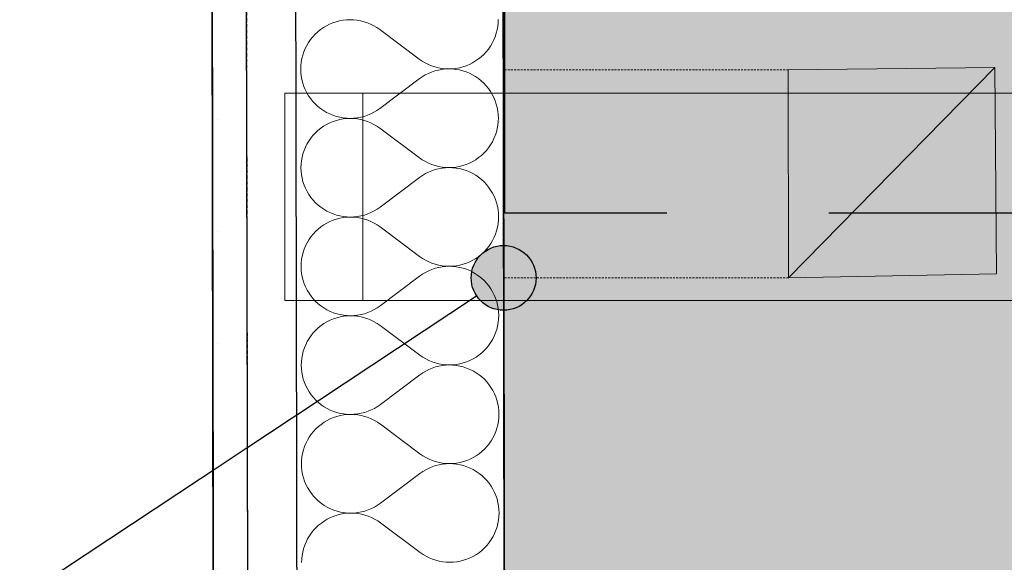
# Model space of a CAD drawing. Header units: millimetres. Extents: x -28761 to 4793, y -4271 to 20239.
# Tile 185 of 256: x -11352 to -10593, y 13428 to 13847. Entities that reach past the tile are written whole.
import ezdxf

# ---------------------------------------------------------------- set-up
doc = ezdxf.new("R2010")
doc.units = ezdxf.units.MM
doc.header["$MEASUREMENT"] = 0
for name, pattern in [('Wipeout_Contour', [1000, 0, -1000]), ('Čerchovaná M', [4.5, 2.5, -0.85, 0.3, -0.85]), ('Čárkovaná', [325, 200, -125]), ('Čárkovaná S', [2.5, 1.5, -1])]:
    doc.linetypes.add(name, pattern=pattern)
for name, color, linetype in [('5._POHLED ZÁPADNÍ_1_Konstrukce - nenosné', 7, 'Continuous'), ('5._POHLED ZÁPADNÍ_1_Konstrukce - nosné', 7, 'Continuous'), ('5._POHLED ZÁPADNÍ_1_Kresby a obrázky', 7, 'Continuous'), ('5._POHLED ZÁPADNÍ_1_Nové_Anotace - S', 7, 'Continuous'), ('5._POHLED ZÁPADNÍ_1_Nové_Konstrukce - nenosné', 7, 'Continuous'), ('5._POHLED ZÁPADNÍ_1_Nové_Konstrukce - nosné', 7, 'Continuous'), ('5._POHLED ZÁPADNÍ_1_Nové_Výplně - Povrchové', 7, 'Continuous'), ('5._POHLED ZÁPADNÍ_1_Nové_Výplně – Řezové', 7, 'Continuous'), ('5._POHLED ZÁPADNÍ_1_Nové_ZJEDNODUŠENÝ DVŮR', 7, 'Continuous'), ('5._POHLED ZÁPADNÍ_1_Situace - terén', 7, 'Continuous'), ('5._POHLED ZÁPADNÍ_1_TZB - VZT', 7, 'Continuous'), ('5._POHLED ZÁPADNÍ_1_Výplně – Řezové', 7, 'Continuous')]:
    doc.layers.add(name, color=color, linetype=linetype)

# ---------------------------------------------------------------- blocks, each defined once
blk = doc.blocks.new('*X34', base_point=(-30186.65, -6515.26))
at = {"layer": '5._POHLED ZÁPADNÍ_1_Nové_Výplně – Řezové', "color": 21, "linetype": 'Continuous', "lineweight": 20, "true_color": 0xffaaaa}
for p, q in [((-11115.6, 13842.33), (-11117.93, 13840.94)), ((-11113.17, 13843.55), (-11115.6, 13842.33)), ((-11110.65, 13844.6), (-11113.17, 13843.55)), ((-11108.07, 13845.46), (-11110.65, 13844.6)), ((-11105.44, 13846.14), (-11108.07, 13845.46)), ((-11102.76, 13846.62), (-11105.44, 13846.14)), ((-11100.06, 13846.92), (-11102.76, 13846.62)), ((-11097.34, 13847.02), (-11100.06, 13846.92)), ((-11094.62, 13846.92), (-11097.34, 13847.02)), ((-11091.91, 13846.63), (-11094.62, 13846.92)), ((-11089.24, 13846.15), (-11091.91, 13846.63)), ((-11086.6, 13845.48), (-11089.24, 13846.15)), ((-11084.02, 13844.63), (-11086.6, 13845.48)), ((-11081.5, 13843.59), (-11084.02, 13844.63)), ((-11079.07, 13842.37), (-11081.5, 13843.59)), ((-11076.73, 13840.99), (-11079.07, 13842.37)), ((-10983.93, 13839.12), (-10983.46, 13841.79)), ((-10983.46, 13841.79), (-10983.17, 13844.5)), ((-10983.17, 13844.5), (-10983.08, 13847.22)), ((-11124.27, 13835.82), (-11126.12, 13833.82)), ((-11122.28, 13837.68), (-11124.27, 13835.82)), ((-11120.17, 13839.39), (-11122.28, 13837.68)), ((-11117.93, 13840.94), (-11120.17, 13839.39)), ((-11074.49, 13839.44), (-11076.73, 13840.99)), ((-11074.49, 13839.44), (-11043.98, 13816.63)), ((-10986.49, 13831.38), (-10985.46, 13833.9)), ((-10985.46, 13833.9), (-10984.6, 13836.48)), ((-10984.6, 13836.48), (-10983.93, 13839.12)), ((-11130.76, 13827.13), (-11131.97, 13824.69)), ((-11129.37, 13829.47), (-11130.76, 13827.13)), ((-11127.83, 13831.7), (-11129.37, 13829.47)), ((-11126.12, 13833.82), (-11127.83, 13831.7)), ((-10990.64, 13824.37), (-10989.09, 13826.6)), ((-10989.09, 13826.6), (-10987.71, 13828.95)), ((-10987.71, 13828.95), (-10986.49, 13831.38)), ((-11133.86, 13819.59), (-11134.53, 13816.96)), ((-11133.01, 13822.18), (-11133.86, 13819.59)), ((-11131.97, 13824.69), (-11133.01, 13822.18)), ((-10996.18, 13818.4), (-10994.2, 13820.25)), ((-10994.2, 13820.25), (-10992.34, 13822.25)), ((-10992.34, 13822.25), (-10990.64, 13824.37)), ((-11135.3, 13811.57), (-11135.39, 13808.85)), ((-11135.01, 13814.28), (-11135.3, 13811.57)), ((-11134.53, 13816.96), (-11135.01, 13814.28)), ((-11043.98, 13816.63), (-11041.74, 13815.08)), ((-11041.74, 13815.08), (-11039.4, 13813.7)), ((-11039.4, 13813.7), (-11036.96, 13812.48)), ((-11036.96, 13812.48), (-11034.45, 13811.44)), ((-11034.45, 13811.44), (-11031.87, 13810.59)), ((-11010.39, 13810.61), (-11007.81, 13811.47)), ((-11007.81, 13811.47), (-11005.3, 13812.52)), ((-11005.3, 13812.52), (-11002.87, 13813.74)), ((-11002.87, 13813.74), (-11000.53, 13815.13)), ((-11000.53, 13815.13), (-10998.3, 13816.69)), ((-10998.3, 13816.69), (-10996.18, 13818.4)), ((-11135.39, 13808.85), (-11135.29, 13806.13)), ((-11135.29, 13806.13), (-11134.99, 13803.43)), ((-11039.38, 13804.35), (-11041.72, 13802.95)), ((-11036.95, 13805.57), (-11039.38, 13804.35)), ((-11034.44, 13806.62), (-11036.95, 13805.57)), ((-11031.86, 13807.49), (-11034.44, 13806.62)), ((-11031.87, 13810.59), (-11029.23, 13809.92)), ((-11029.23, 13808.16), (-11031.86, 13807.49)), ((-11029.23, 13809.92), (-11026.55, 13809.44)), ((-11026.55, 13808.65), (-11029.23, 13808.16)), ((-11026.55, 13809.44), (-11023.85, 13809.15)), ((-11023.85, 13808.95), (-11026.55, 13808.65)), ((-11023.85, 13809.15), (-11021.13, 13809.06)), ((-11021.13, 13809.06), (-11023.85, 13808.95)), ((-11021.13, 13809.06), (-11018.41, 13809.16)), ((-11018.41, 13808.96), (-11021.13, 13809.06)), ((-11018.41, 13809.16), (-11015.71, 13809.45)), ((-11015.7, 13808.68), (-11018.41, 13808.96)), ((-11015.71, 13809.45), (-11013.03, 13809.94)), ((-11013.03, 13808.2), (-11015.7, 13808.68)), ((-11013.03, 13809.94), (-11010.39, 13810.61)), ((-11010.39, 13807.54), (-11013.03, 13808.2)), ((-11007.81, 13806.68), (-11010.39, 13807.54)), ((-11005.29, 13805.65), (-11007.81, 13806.68)), ((-11002.85, 13804.44), (-11005.29, 13805.65)), ((-11000.51, 13803.05), (-11002.85, 13804.44)), ((-11134.99, 13803.43), (-11134.5, 13800.75)), ((-11134.5, 13800.75), (-11133.83, 13798.12)), ((-11133.83, 13798.12), (-11132.96, 13795.54)), ((-11074.38, 13778.48), (-11043.95, 13801.4)), ((-11041.72, 13802.95), (-11043.95, 13801.4)), ((-10998.27, 13801.51), (-11000.51, 13803.05)), ((-10996.15, 13799.8), (-10998.27, 13801.51)), ((-10994.16, 13797.95), (-10996.15, 13799.8)), ((-10992.3, 13795.97), (-10994.16, 13797.95)), ((-10990.59, 13793.85), (-10992.3, 13795.97)), ((-11132.96, 13795.54), (-11131.92, 13793.03)), ((-11131.92, 13793.03), (-11130.69, 13790.6)), ((-11130.69, 13790.6), (-11129.3, 13788.26)), ((-10989.03, 13791.62), (-10990.59, 13793.85)), ((-10987.64, 13789.28), (-10989.03, 13791.62)), ((-10986.42, 13786.85), (-10987.64, 13789.28)), ((-11129.3, 13788.26), (-11127.75, 13786.03)), ((-11127.75, 13786.03), (-11126.03, 13783.91)), ((-11126.03, 13783.91), (-11124.18, 13781.93)), ((-11124.18, 13781.93), (-11122.18, 13780.08)), ((-10985.37, 13784.34), (-10986.42, 13786.85)), ((-10984.51, 13781.76), (-10985.37, 13784.34)), ((-10983.83, 13779.13), (-10984.51, 13781.76)), ((-11122.18, 13780.08), (-11120.06, 13778.37)), ((-11120.06, 13778.37), (-11117.82, 13776.83)), ((-11117.82, 13776.83), (-11115.48, 13775.44)), ((-11115.48, 13775.44), (-11113.04, 13774.23)), ((-11113.04, 13774.23), (-11110.53, 13773.2)), ((-11110.53, 13773.2), (-11107.94, 13772.34)), ((-11086.47, 13772.4), (-11083.89, 13773.26)), ((-11083.89, 13773.26), (-11081.38, 13774.31)), ((-11081.38, 13774.31), (-11078.95, 13775.53)), ((-11078.95, 13775.53), (-11076.61, 13776.93)), ((-11076.61, 13776.93), (-11074.38, 13778.48)), ((-10983.34, 13776.45), (-10983.83, 13779.13)), ((-10983.04, 13773.75), (-10983.34, 13776.45)), ((-10982.94, 13771.03), (-10983.04, 13773.75)), ((-11115.46, 13766.14), (-11117.8, 13764.75)), ((-11113.03, 13767.36), (-11115.46, 13766.14)), ((-11110.52, 13768.41), (-11113.03, 13767.36)), ((-11107.94, 13769.27), (-11110.52, 13768.41)), ((-11107.94, 13772.34), (-11105.31, 13771.68)), ((-11105.3, 13769.94), (-11107.94, 13769.27)), ((-11105.31, 13771.68), (-11102.63, 13771.2)), ((-11102.63, 13770.43), (-11105.3, 13769.94)), ((-11102.63, 13771.2), (-11099.92, 13770.92)), ((-11099.92, 13770.73), (-11102.63, 13770.43)), ((-11099.92, 13770.92), (-11097.2, 13770.83)), ((-11097.2, 13770.83), (-11099.92, 13770.73)), ((-11097.2, 13770.83), (-11094.48, 13770.93)), ((-11094.48, 13770.73), (-11097.2, 13770.83)), ((-11094.48, 13770.93), (-11091.78, 13771.23)), ((-11091.78, 13770.44), (-11094.48, 13770.73)), ((-11091.78, 13771.23), (-11089.1, 13771.72)), ((-11089.1, 13769.96), (-11091.78, 13770.44)), ((-11089.1, 13771.72), (-11086.47, 13772.4)), ((-11086.46, 13769.29), (-11089.1, 13769.96)), ((-11083.88, 13768.44), (-11086.46, 13769.29)), ((-11081.37, 13767.4), (-11083.88, 13768.44)), ((-11078.93, 13766.18), (-11081.37, 13767.4)), ((-11076.59, 13764.8), (-11078.93, 13766.18)), ((-10983.8, 13762.93), (-10983.32, 13765.6)), ((-10983.32, 13765.6), (-10983.03, 13768.31)), ((-10983.03, 13768.31), (-10982.94, 13771.03)), ((-11124.14, 13759.63), (-11125.99, 13757.63)), ((-11122.15, 13761.49), (-11124.14, 13759.63)), ((-11120.03, 13763.2), (-11122.15, 13761.49)), ((-11117.8, 13764.75), (-11120.03, 13763.2)), ((-11074.36, 13763.25), (-11076.59, 13764.8)), ((-11074.36, 13763.25), (-11043.84, 13740.44)), ((-10985.32, 13757.71), (-10984.47, 13760.29)), ((-10984.47, 13760.29), (-10983.8, 13762.93)), ((-11130.62, 13750.93), (-11131.84, 13748.5)), ((-11129.24, 13753.28), (-11130.62, 13750.93)), ((-11127.69, 13755.51), (-11129.24, 13753.28)), ((-11125.99, 13757.63), (-11127.69, 13755.51)), ((-10990.51, 13748.18), (-10988.96, 13750.41)), ((-10988.96, 13750.41), (-10987.57, 13752.76)), ((-10987.57, 13752.76), (-10986.36, 13755.19)), ((-10986.36, 13755.19), (-10985.32, 13757.71)), ((-11133.73, 13743.4), (-11134.4, 13740.77)), ((-11132.87, 13745.98), (-11133.73, 13743.4)), ((-11131.84, 13748.5), (-11132.87, 13745.98)), ((-10996.05, 13742.21), (-10994.06, 13744.06)), ((-10994.06, 13744.06), (-10992.21, 13746.06)), ((-10992.21, 13746.06), (-10990.51, 13748.18)), ((-11135.16, 13735.38), (-11135.26, 13732.66)), ((-11134.88, 13738.09), (-11135.16, 13735.38)), ((-11134.4, 13740.77), (-11134.88, 13738.09)), ((-11043.84, 13740.44), (-11041.6, 13738.89)), ((-11041.6, 13738.89), (-11039.26, 13737.51)), ((-11039.26, 13737.51), (-11036.83, 13736.29)), ((-11036.83, 13736.29), (-11034.31, 13735.25)), ((-11034.31, 13735.25), (-11031.73, 13734.4)), ((-11010.26, 13734.42), (-11007.68, 13735.28)), ((-11007.68, 13735.28), (-11005.17, 13736.33)), ((-11005.17, 13736.33), (-11002.74, 13737.55)), ((-11002.74, 13737.55), (-11000.4, 13738.94)), ((-11000.4, 13738.94), (-10998.17, 13740.5)), ((-10998.17, 13740.5), (-10996.05, 13742.21)), ((-11135.26, 13732.66), (-11135.15, 13729.94)), ((-11135.15, 13729.94), (-11134.86, 13727.24)), ((-11039.25, 13728.16), (-11041.58, 13726.76)), ((-11036.82, 13729.38), (-11039.25, 13728.16)), ((-11034.31, 13730.43), (-11036.82, 13729.38)), ((-11031.73, 13731.29), (-11034.31, 13730.43)), ((-11031.73, 13734.4), (-11029.1, 13733.73)), ((-11029.09, 13731.97), (-11031.73, 13731.29)), ((-11029.1, 13733.73), (-11026.42, 13733.25)), ((-11026.42, 13732.46), (-11029.09, 13731.97)), ((-11026.42, 13733.25), (-11023.71, 13732.96)), ((-11023.71, 13732.76), (-11026.42, 13732.46)), ((-11023.71, 13732.96), (-11020.99, 13732.87)), ((-11020.99, 13732.87), (-11023.71, 13732.76)), ((-11020.99, 13732.87), (-11018.28, 13732.97)), ((-11018.28, 13732.77), (-11020.99, 13732.87)), ((-11018.28, 13732.97), (-11015.57, 13733.26)), ((-11015.57, 13732.49), (-11018.28, 13732.77)), ((-11015.57, 13733.26), (-11012.89, 13733.75)), ((-11012.89, 13732.01), (-11015.57, 13732.49)), ((-11012.89, 13733.75), (-11010.26, 13734.42)), ((-11010.25, 13731.35), (-11012.89, 13732.01)), ((-11007.67, 13730.49), (-11010.25, 13731.35)), ((-11005.15, 13729.46), (-11007.67, 13730.49)), ((-11002.72, 13728.25), (-11005.15, 13729.46)), ((-11000.38, 13726.86), (-11002.72, 13728.25)), ((-11134.86, 13727.24), (-11134.37, 13724.56)), ((-11134.37, 13724.56), (-11133.69, 13721.93)), ((-11133.69, 13721.93), (-11132.83, 13719.35)), ((-11074.25, 13702.29), (-11043.81, 13725.21)), ((-11041.58, 13726.76), (-11043.81, 13725.21)), ((-10998.14, 13725.32), (-11000.38, 13726.86)), ((-10996.02, 13723.61), (-10998.14, 13725.32)), ((-10994.02, 13721.76), (-10996.02, 13723.61)), ((-10992.16, 13719.78), (-10994.02, 13721.76)), ((-11132.83, 13719.35), (-11131.78, 13716.84)), ((-11131.78, 13716.84), (-11130.56, 13714.41)), ((-11130.56, 13714.41), (-11129.17, 13712.07)), ((-10990.45, 13717.66), (-10992.16, 13719.78)), ((-10988.9, 13715.43), (-10990.45, 13717.66)), ((-10987.5, 13713.09), (-10988.9, 13715.43)), ((-10986.28, 13710.66), (-10987.5, 13713.09)), ((-11129.17, 13712.07), (-11127.61, 13709.84)), ((-11127.61, 13709.84), (-11125.9, 13707.72)), ((-11125.9, 13707.72), (-11124.04, 13705.74)), ((-11124.04, 13705.74), (-11122.05, 13703.89)), ((-10985.23, 13708.15), (-10986.28, 13710.66)), ((-10984.37, 13705.57), (-10985.23, 13708.15)), ((-10983.69, 13702.94), (-10984.37, 13705.57)), ((-11122.05, 13703.89), (-11119.92, 13702.18)), ((-11119.92, 13702.18), (-11117.69, 13700.64)), ((-11117.69, 13700.64), (-11115.34, 13699.25)), ((-11115.34, 13699.25), (-11112.91, 13698.04)), ((-11112.91, 13698.04), (-11110.39, 13697.01)), ((-11083.76, 13697.07), (-11081.25, 13698.12)), ((-11081.25, 13698.12), (-11078.82, 13699.34)), ((-11078.82, 13699.34), (-11076.48, 13700.74)), ((-11076.48, 13700.74), (-11074.25, 13702.29)), ((-10983.2, 13700.26), (-10983.69, 13702.94)), ((-10982.91, 13697.56), (-10983.2, 13700.26)), ((-10982.81, 13694.84), (-10982.91, 13697.56)), ((-11115.33, 13689.95), (-11117.66, 13688.56)), ((-11112.9, 13691.17), (-11115.33, 13689.95)), ((-11110.38, 13692.22), (-11112.9, 13691.17)), ((-11110.39, 13697.01), (-11107.81, 13696.15)), ((-11107.8, 13693.08), (-11110.38, 13692.22)), ((-11107.81, 13696.15), (-11105.17, 13695.49)), ((-11105.17, 13693.75), (-11107.8, 13693.08)), ((-11105.17, 13695.49), (-11102.49, 13695.01)), ((-11102.49, 13694.24), (-11105.17, 13693.75)), ((-11102.49, 13695.01), (-11099.79, 13694.73)), ((-11099.79, 13694.53), (-11102.49, 13694.24)), ((-11099.79, 13694.73), (-11097.07, 13694.64)), ((-11097.07, 13694.64), (-11099.79, 13694.53)), ((-11097.07, 13694.64), (-11094.35, 13694.74)), ((-11094.35, 13694.54), (-11097.07, 13694.64)), ((-11094.35, 13694.74), (-11091.65, 13695.04)), ((-11091.64, 13694.25), (-11094.35, 13694.54)), ((-11091.65, 13695.04), (-11088.97, 13695.53)), ((-11088.97, 13693.77), (-11091.64, 13694.25)), ((-11088.97, 13695.53), (-11086.33, 13696.21)), ((-11086.33, 13693.1), (-11088.97, 13693.77)), ((-11086.33, 13696.21), (-11083.76, 13697.07)), ((-11083.75, 13692.25), (-11086.33, 13693.1)), ((-11081.23, 13691.21), (-11083.75, 13692.25)), ((-11078.8, 13689.99), (-11081.23, 13691.21)), ((-11076.46, 13688.61), (-11078.8, 13689.99)), ((-10983.19, 13689.41), (-10982.9, 13692.12)), ((-10982.9, 13692.12), (-10982.81, 13694.84)), ((-11124, 13683.44), (-11125.85, 13681.44)), ((-11122.01, 13685.29), (-11124, 13683.44)), ((-11119.9, 13687), (-11122.01, 13685.29)), ((-11117.66, 13688.56), (-11119.9, 13687)), ((-11074.22, 13687.06), (-11076.46, 13688.61)), ((-11074.22, 13687.06), (-11043.71, 13664.25)), ((-10985.19, 13681.52), (-10984.33, 13684.1)), ((-10984.33, 13684.1), (-10983.66, 13686.74)), ((-10983.66, 13686.74), (-10983.19, 13689.41)), ((-11130.49, 13674.74), (-11131.7, 13672.31)), ((-11129.1, 13677.09), (-11130.49, 13674.74)), ((-11127.56, 13679.32), (-11129.1, 13677.09)), ((-11125.85, 13681.44), (-11127.56, 13679.32)), ((-10988.82, 13674.22), (-10987.44, 13676.57)), ((-10987.44, 13676.57), (-10986.22, 13679)), ((-10986.22, 13679), (-10985.19, 13681.52)), ((-11133.59, 13667.21), (-11134.26, 13664.57)), ((-11132.74, 13669.79), (-11133.59, 13667.21)), ((-11131.7, 13672.31), (-11132.74, 13669.79)), ((-10995.91, 13666.02), (-10993.93, 13667.87)), ((-10993.93, 13667.87), (-10992.07, 13669.87)), ((-10992.07, 13669.87), (-10990.37, 13671.99)), ((-10990.37, 13671.99), (-10988.82, 13674.22)), ((-11135.03, 13659.19), (-11135.12, 13656.47)), ((-11134.74, 13661.9), (-11135.03, 13659.19)), ((-11134.26, 13664.57), (-11134.74, 13661.9)), ((-11043.71, 13664.25), (-11041.47, 13662.7)), ((-11041.47, 13662.7), (-11039.13, 13661.32)), ((-11039.13, 13661.32), (-11036.69, 13660.1)), ((-11036.69, 13660.1), (-11034.18, 13659.06)), ((-11007.54, 13659.09), (-11005.03, 13660.14)), ((-11005.03, 13660.14), (-11002.6, 13661.36)), ((-11002.6, 13661.36), (-11000.26, 13662.75)), ((-11000.26, 13662.75), (-10998.03, 13664.31)), ((-10998.03, 13664.31), (-10995.91, 13666.02)), ((-11135.12, 13656.47), (-11135.02, 13653.75)), ((-11135.02, 13653.75), (-11134.72, 13651.05)), ((-11039.11, 13651.97), (-11041.45, 13650.57)), ((-11036.68, 13653.19), (-11039.11, 13651.97)), ((-11034.17, 13654.24), (-11036.68, 13653.19)), ((-11034.18, 13659.06), (-11031.6, 13658.21)), ((-11031.59, 13655.1), (-11034.17, 13654.24)), ((-11031.6, 13658.21), (-11028.96, 13657.54)), ((-11028.96, 13655.78), (-11031.59, 13655.1)), ((-11028.96, 13657.54), (-11026.28, 13657.06)), ((-11026.28, 13656.27), (-11028.96, 13655.78)), ((-11026.28, 13657.06), (-11023.58, 13656.77)), ((-11023.58, 13656.57), (-11026.28, 13656.27)), ((-11023.58, 13656.77), (-11020.86, 13656.67)), ((-11020.86, 13656.67), (-11023.58, 13656.57)), ((-11020.86, 13656.67), (-11018.14, 13656.78)), ((-11018.14, 13656.58), (-11020.86, 13656.67)), ((-11018.14, 13656.78), (-11015.44, 13657.07)), ((-11015.43, 13656.3), (-11018.14, 13656.58)), ((-11015.44, 13657.07), (-11012.76, 13657.56)), ((-11012.76, 13655.82), (-11015.43, 13656.3)), ((-11012.76, 13657.56), (-11010.12, 13658.23)), ((-11010.12, 13655.16), (-11012.76, 13655.82)), ((-11010.12, 13658.23), (-11007.54, 13659.09)), ((-11007.54, 13654.3), (-11010.12, 13655.16)), ((-11005.02, 13653.27), (-11007.54, 13654.3)), ((-11002.58, 13652.06), (-11005.02, 13653.27)), ((-11000.24, 13650.67), (-11002.58, 13652.06)), ((-11134.72, 13651.05), (-11134.23, 13648.37)), ((-11134.23, 13648.37), (-11133.56, 13645.74)), ((-11133.56, 13645.74), (-11132.69, 13643.16)), ((-11074.11, 13626.1), (-11043.68, 13649.02)), ((-11041.45, 13650.57), (-11043.68, 13649.02)), ((-10998, 13649.13), (-11000.24, 13650.67)), ((-10995.88, 13647.42), (-10998, 13649.13)), ((-10993.89, 13645.57), (-10995.88, 13647.42)), ((-10992.03, 13643.59), (-10993.89, 13645.57)), ((-11132.69, 13643.16), (-11131.65, 13640.65)), ((-11131.65, 13640.65), (-11130.42, 13638.22)), ((-11130.42, 13638.22), (-11129.03, 13635.88)), ((-10990.32, 13641.47), (-10992.03, 13643.59)), ((-10988.76, 13639.24), (-10990.32, 13641.47)), ((-10987.37, 13636.9), (-10988.76, 13639.24)), ((-10986.15, 13634.47), (-10987.37, 13636.9)), ((-11129.03, 13635.88), (-11127.48, 13633.65)), ((-11127.48, 13633.65), (-11125.76, 13631.53)), ((-11125.76, 13631.53), (-11123.91, 13629.55)), ((-11123.91, 13629.55), (-11121.91, 13627.7)), ((-10985.1, 13631.96), (-10986.15, 13634.47)), ((-10984.24, 13629.38), (-10985.1, 13631.96)), ((-10983.56, 13626.75), (-10984.24, 13629.38)), ((-11121.91, 13627.7), (-11119.79, 13625.99)), ((-11119.79, 13625.99), (-11117.55, 13624.45)), ((-11117.55, 13624.45), (-11115.21, 13623.06)), ((-11115.21, 13623.06), (-11112.77, 13621.85)), ((-11112.77, 13621.85), (-11110.26, 13620.82)), ((-11083.62, 13620.88), (-11081.11, 13621.93)), ((-11081.11, 13621.93), (-11078.68, 13623.15)), ((-11078.68, 13623.15), (-11076.34, 13624.55)), ((-11076.34, 13624.55), (-11074.11, 13626.1)), ((-10983.07, 13624.07), (-10983.56, 13626.75)), ((-10982.77, 13621.37), (-10983.07, 13624.07)), ((-10982.67, 13618.65), (-10982.77, 13621.37)), ((-11115.19, 13613.76), (-11117.53, 13612.37)), ((-11112.76, 13614.98), (-11115.19, 13613.76)), ((-11110.25, 13616.03), (-11112.76, 13614.98)), ((-11110.26, 13620.82), (-11107.67, 13619.96)), ((-11107.67, 13616.89), (-11110.25, 13616.03)), ((-11107.67, 13619.96), (-11105.04, 13619.3)), ((-11105.03, 13617.56), (-11107.67, 13616.89)), ((-11105.04, 13619.3), (-11102.36, 13618.82)), ((-11102.36, 13618.05), (-11105.03, 13617.56)), ((-11102.36, 13618.82), (-11099.65, 13618.54)), ((-11099.65, 13618.34), (-11102.36, 13618.05)), ((-11099.65, 13618.54), (-11096.93, 13618.44)), ((-11096.93, 13618.44), (-11099.65, 13618.34)), ((-11096.93, 13618.44), (-11094.21, 13618.55)), ((-11094.21, 13618.35), (-11096.93, 13618.44)), ((-11094.21, 13618.55), (-11091.51, 13618.85)), ((-11091.51, 13618.06), (-11094.21, 13618.35)), ((-11091.51, 13618.85), (-11088.83, 13619.34)), ((-11088.83, 13617.58), (-11091.51, 13618.06)), ((-11088.83, 13619.34), (-11086.2, 13620.01)), ((-11086.19, 13616.91), (-11088.83, 13617.58)), ((-11086.2, 13620.01), (-11083.62, 13620.88)), ((-11083.61, 13616.06), (-11086.19, 13616.91)), ((-11081.1, 13615.02), (-11083.61, 13616.06)), ((-11078.66, 13613.8), (-11081.1, 13615.02)), ((-11076.32, 13612.42), (-11078.66, 13613.8)), ((-10983.05, 13613.22), (-10982.76, 13615.93)), ((-10982.76, 13615.93), (-10982.67, 13618.65)), ((-11123.87, 13607.25), (-11125.72, 13605.25)), ((-11121.88, 13609.1), (-11123.87, 13607.25)), ((-11119.76, 13610.81), (-11121.88, 13609.1)), ((-11117.53, 13612.37), (-11119.76, 13610.81)), ((-11074.09, 13610.87), (-11076.32, 13612.42)), ((-11074.09, 13610.87), (-11043.57, 13588.06)), ((-10985.05, 13605.32), (-10984.2, 13607.91)), ((-10984.2, 13607.91), (-10983.53, 13610.54)), ((-10983.53, 13610.54), (-10983.05, 13613.22)), ((-11130.35, 13598.55), (-11131.57, 13596.12)), ((-11128.97, 13600.9), (-11130.35, 13598.55)), ((-11127.42, 13603.13), (-11128.97, 13600.9)), ((-11125.72, 13605.25), (-11127.42, 13603.13)), ((-10988.69, 13598.03), (-10987.3, 13600.38)), ((-10987.3, 13600.38), (-10986.09, 13602.81)), ((-10986.09, 13602.81), (-10985.05, 13605.32)), ((-11133.46, 13591.02), (-11134.13, 13588.38)), ((-11132.6, 13593.6), (-11133.46, 13591.02)), ((-11131.57, 13596.12), (-11132.6, 13593.6)), ((-10995.78, 13589.82), (-10993.79, 13591.68)), ((-10993.79, 13591.68), (-10991.94, 13593.68)), ((-10991.94, 13593.68), (-10990.24, 13595.8)), ((-10990.24, 13595.8), (-10988.69, 13598.03)), ((-11134.61, 13585.71), (-11134.89, 13583)), ((-11134.13, 13588.38), (-11134.61, 13585.71)), ((-11043.57, 13588.06), (-11041.33, 13586.51)), ((-11041.33, 13586.51), (-11038.99, 13585.13)), ((-11038.99, 13585.13), (-11036.56, 13583.91)), ((-11036.56, 13583.91), (-11034.04, 13582.87)), ((-11007.41, 13582.9), (-11004.9, 13583.95)), ((-11004.9, 13583.95), (-11002.47, 13585.17)), ((-11002.47, 13585.17), (-11000.13, 13586.56)), ((-11000.13, 13586.56), (-10997.89, 13588.11)), ((-10997.89, 13588.11), (-10995.78, 13589.82)), ((-11134.89, 13583), (-11134.99, 13580.28)), ((-11134.99, 13580.28), (-11134.88, 13577.56)), ((-11134.88, 13577.56), (-11134.59, 13574.86)), ((-11038.98, 13575.78), (-11041.31, 13574.38)), ((-11036.55, 13577), (-11038.98, 13575.78)), ((-11034.04, 13578.05), (-11036.55, 13577)), ((-11034.04, 13582.87), (-11031.46, 13582.02)), ((-11031.46, 13578.91), (-11034.04, 13578.05)), ((-11031.46, 13582.02), (-11028.83, 13581.35)), ((-11028.82, 13579.59), (-11031.46, 13578.91)), ((-11028.83, 13581.35), (-11026.15, 13580.87)), ((-11026.15, 13580.08), (-11028.82, 13579.59)), ((-11026.15, 13580.87), (-11023.44, 13580.58)), ((-11023.44, 13580.38), (-11026.15, 13580.08)), ((-11023.44, 13580.58), (-11020.72, 13580.48)), ((-11020.72, 13580.48), (-11023.44, 13580.38)), ((-11020.72, 13580.48), (-11018.01, 13580.58)), ((-11018, 13580.39), (-11020.72, 13580.48)), ((-11018.01, 13580.58), (-11015.3, 13580.88)), ((-11015.3, 13580.11), (-11018, 13580.39)), ((-11015.3, 13580.88), (-11012.62, 13581.36)), ((-11012.62, 13579.63), (-11015.3, 13580.11)), ((-11012.62, 13581.36), (-11009.99, 13582.04)), ((-11009.98, 13578.97), (-11012.62, 13579.63)), ((-11009.99, 13582.04), (-11007.41, 13582.9)), ((-11007.4, 13578.11), (-11009.98, 13578.97)), ((-11004.88, 13577.08), (-11007.4, 13578.11)), ((-11002.45, 13575.86), (-11004.88, 13577.08)), ((-11000.11, 13574.48), (-11002.45, 13575.86)), ((-11134.59, 13574.86), (-11134.1, 13572.18)), ((-11134.1, 13572.18), (-11133.42, 13569.55)), ((-11133.42, 13569.55), (-11132.56, 13566.97)), ((-11073.98, 13549.91), (-11043.54, 13572.82)), ((-11041.31, 13574.38), (-11043.54, 13572.82)), ((-10997.87, 13572.94), (-11000.11, 13574.48)), ((-10995.75, 13571.23), (-10997.87, 13572.94)), ((-10993.75, 13569.38), (-10995.75, 13571.23)), ((-10991.89, 13567.4), (-10993.75, 13569.38)), ((-11132.56, 13566.97), (-11131.51, 13564.46)), ((-11131.51, 13564.46), (-11130.29, 13562.03)), ((-11130.29, 13562.03), (-11128.9, 13559.69)), ((-10990.18, 13565.28), (-10991.89, 13567.4)), ((-10988.63, 13563.05), (-10990.18, 13565.28)), ((-10987.23, 13560.71), (-10988.63, 13563.05)), ((-10986.01, 13558.28), (-10987.23, 13560.71)), ((-11128.9, 13559.69), (-11127.34, 13557.46)), ((-11127.34, 13557.46), (-11125.63, 13555.34)), ((-11125.63, 13555.34), (-11123.77, 13553.36)), ((-11123.77, 13553.36), (-11121.78, 13551.51)), ((-10984.96, 13555.77), (-10986.01, 13558.28)), ((-10984.1, 13553.19), (-10984.96, 13555.77)), ((-10983.42, 13550.56), (-10984.1, 13553.19)), ((-11121.78, 13551.51), (-11119.65, 13549.8)), ((-11119.65, 13549.8), (-11117.42, 13548.26)), ((-11117.42, 13548.26), (-11115.07, 13546.87)), ((-11115.07, 13546.87), (-11112.64, 13545.66)), ((-11112.64, 13545.66), (-11110.12, 13544.63)), ((-11083.49, 13544.69), (-11080.97, 13545.74)), ((-11080.97, 13545.74), (-11078.55, 13546.96)), ((-11078.55, 13546.96), (-11076.21, 13548.36)), ((-11076.21, 13548.36), (-11073.98, 13549.91)), ((-10982.93, 13547.88), (-10983.42, 13550.56)), ((-10982.64, 13545.18), (-10982.93, 13547.88)), ((-11112.63, 13538.79), (-11115.06, 13537.57)), ((-11110.11, 13539.84), (-11112.63, 13538.79)), ((-11110.12, 13544.63), (-11107.54, 13543.77)), ((-11107.53, 13540.7), (-11110.11, 13539.84)), ((-11107.54, 13543.77), (-11104.9, 13543.11)), ((-11104.9, 13541.37), (-11107.53, 13540.7)), ((-11104.9, 13543.11), (-11102.22, 13542.63)), ((-11102.22, 13541.86), (-11104.9, 13541.37)), ((-11102.22, 13542.63), (-11099.52, 13542.34)), ((-11099.52, 13542.15), (-11102.22, 13541.86)), ((-11099.52, 13542.34), (-11096.8, 13542.25)), ((-11096.8, 13542.25), (-11099.52, 13542.15)), ((-11096.8, 13542.25), (-11094.08, 13542.36)), ((-11094.08, 13542.16), (-11096.8, 13542.25)), ((-11094.08, 13542.36), (-11091.38, 13542.66)), ((-11091.37, 13541.87), (-11094.08, 13542.16)), ((-11091.38, 13542.66), (-11088.7, 13543.15)), ((-11088.7, 13541.39), (-11091.37, 13541.87)), ((-11088.7, 13543.15), (-11086.06, 13543.82)), ((-11086.06, 13540.72), (-11088.7, 13541.39)), ((-11086.06, 13543.82), (-11083.49, 13544.69)), ((-11083.48, 13539.87), (-11086.06, 13540.72)), ((-11080.96, 13538.83), (-11083.48, 13539.87)), ((-11078.53, 13537.61), (-11080.96, 13538.83)), ((-10982.92, 13537.03), (-10982.63, 13539.74)), ((-10982.54, 13542.46), (-10982.64, 13545.18)), ((-10982.63, 13539.74), (-10982.54, 13542.46)), ((-11123.73, 13531.06), (-11125.58, 13529.06)), ((-11121.74, 13532.91), (-11123.73, 13531.06)), ((-11119.63, 13534.62), (-11121.74, 13532.91)), ((-11117.39, 13536.18), (-11119.63, 13534.62)), ((-11115.06, 13537.57), (-11117.39, 13536.18)), ((-11076.19, 13536.23), (-11078.53, 13537.61)), ((-11073.95, 13534.68), (-11076.19, 13536.23)), ((-11073.95, 13534.68), (-11043.44, 13511.87)), ((-10984.92, 13529.13), (-10984.06, 13531.72)), ((-10984.06, 13531.72), (-10983.39, 13534.35)), ((-10983.39, 13534.35), (-10982.92, 13537.03)), ((-11128.83, 13524.71), (-11130.22, 13522.36)), ((-11127.29, 13526.94), (-11128.83, 13524.71)), ((-11125.58, 13529.06), (-11127.29, 13526.94)), ((-10988.55, 13521.84), (-10987.17, 13524.18)), ((-10987.17, 13524.18), (-10985.95, 13526.62)), ((-10985.95, 13526.62), (-10984.92, 13529.13)), ((-11133.32, 13514.83), (-11133.99, 13512.19)), ((-11132.47, 13517.41), (-11133.32, 13514.83)), ((-11131.43, 13519.93), (-11132.47, 13517.41)), ((-11130.22, 13522.36), (-11131.43, 13519.93)), ((-10995.64, 13513.63), (-10993.66, 13515.49)), ((-10993.66, 13515.49), (-10991.8, 13517.48)), ((-10991.8, 13517.48), (-10990.1, 13519.61)), ((-10990.1, 13519.61), (-10988.55, 13521.84)), ((-11134.47, 13509.52), (-11134.76, 13506.81)), ((-11133.99, 13512.19), (-11134.47, 13509.52)), ((-11043.44, 13511.87), (-11041.2, 13510.32)), ((-11041.2, 13510.32), (-11038.86, 13508.94)), ((-11038.86, 13508.94), (-11036.42, 13507.72)), ((-11036.42, 13507.72), (-11033.91, 13506.68)), ((-11007.27, 13506.71), (-11004.76, 13507.76)), ((-11004.76, 13507.76), (-11002.33, 13508.98)), ((-11002.33, 13508.98), (-10999.99, 13510.37)), ((-10999.99, 13510.37), (-10997.76, 13511.92)), ((-10997.76, 13511.92), (-10995.64, 13513.63)), ((-11134.76, 13506.81), (-11134.85, 13504.09)), ((-11134.85, 13504.09), (-11134.75, 13501.37)), ((-11134.75, 13501.37), (-11134.45, 13498.67)), ((-11036.41, 13500.81), (-11038.84, 13499.59)), ((-11033.9, 13501.86), (-11036.41, 13500.81)), ((-11033.91, 13506.68), (-11031.33, 13505.83)), ((-11031.32, 13502.72), (-11033.9, 13501.86)), ((-11031.33, 13505.83), (-11028.69, 13505.16)), ((-11028.69, 13503.4), (-11031.32, 13502.72)), ((-11028.69, 13505.16), (-11026.01, 13504.68)), ((-11026.01, 13503.89), (-11028.69, 13503.4)), ((-11026.01, 13504.68), (-11023.31, 13504.39)), ((-11023.31, 13504.19), (-11026.01, 13503.89)), ((-11023.31, 13504.39), (-11020.59, 13504.29)), ((-11020.59, 13504.29), (-11023.31, 13504.19)), ((-11020.59, 13504.29), (-11017.87, 13504.39)), ((-11017.87, 13504.2), (-11020.59, 13504.29)), ((-11017.87, 13504.39), (-11015.17, 13504.69)), ((-11015.16, 13503.92), (-11017.87, 13504.2)), ((-11015.17, 13504.69), (-11012.49, 13505.17)), ((-11012.49, 13503.44), (-11015.16, 13503.92)), ((-11012.49, 13505.17), (-11009.85, 13505.85)), ((-11009.85, 13502.78), (-11012.49, 13503.44)), ((-11009.85, 13505.85), (-11007.27, 13506.71)), ((-11007.26, 13501.92), (-11009.85, 13502.78)), ((-11004.75, 13500.89), (-11007.26, 13501.92)), ((-11002.31, 13499.67), (-11004.75, 13500.89)), ((-10999.97, 13498.29), (-11002.31, 13499.67)), ((-11134.45, 13498.67), (-11133.96, 13495.99)), ((-11133.96, 13495.99), (-11133.29, 13493.36)), ((-11133.29, 13493.36), (-11132.42, 13490.78)), ((-11073.84, 13473.72), (-11043.41, 13496.63)), ((-11041.18, 13498.19), (-11043.41, 13496.63)), ((-11038.84, 13499.59), (-11041.18, 13498.19)), ((-10997.73, 13496.74), (-10999.97, 13498.29)), ((-10995.61, 13495.04), (-10997.73, 13496.74)), ((-10993.62, 13493.19), (-10995.61, 13495.04)), ((-10991.76, 13491.21), (-10993.62, 13493.19)), ((-11132.42, 13490.78), (-11131.38, 13488.27)), ((-11131.38, 13488.27), (-11130.15, 13485.84)), ((-11130.15, 13485.84), (-11128.76, 13483.5)), ((-10990.05, 13489.09), (-10991.76, 13491.21)), ((-10988.49, 13486.86), (-10990.05, 13489.09)), ((-10987.1, 13484.52), (-10988.49, 13486.86)), ((-10985.88, 13482.09), (-10987.1, 13484.52)), ((-11128.76, 13483.5), (-11127.21, 13481.27)), ((-11127.21, 13481.27), (-11125.49, 13479.15)), ((-11125.49, 13479.15), (-11123.64, 13477.17)), ((-11123.64, 13477.17), (-11121.64, 13475.32)), ((-10984.83, 13479.58), (-10985.88, 13482.09)), ((-10983.97, 13477), (-10984.83, 13479.58)), ((-10983.29, 13474.37), (-10983.97, 13477)), ((-11121.64, 13475.32), (-11119.52, 13473.61)), ((-11119.52, 13473.61), (-11117.28, 13472.07)), ((-11117.28, 13472.07), (-11114.94, 13470.68)), ((-11114.94, 13470.68), (-11112.5, 13469.47)), ((-11112.5, 13469.47), (-11109.99, 13468.44)), ((-11083.35, 13468.5), (-11080.84, 13469.55)), ((-11080.84, 13469.55), (-11078.41, 13470.77)), ((-11078.41, 13470.77), (-11076.07, 13472.17)), ((-11076.07, 13472.17), (-11073.84, 13473.72)), ((-10982.8, 13471.69), (-10983.29, 13474.37)), ((-10982.5, 13468.99), (-10982.8, 13471.69)), ((-11112.49, 13462.6), (-11114.92, 13461.38)), ((-11109.98, 13463.65), (-11112.49, 13462.6)), ((-11109.99, 13468.44), (-11107.4, 13467.58)), ((-11107.4, 13464.51), (-11109.98, 13463.65)), ((-11107.4, 13467.58), (-11104.77, 13466.92)), ((-11104.76, 13465.18), (-11107.4, 13464.51)), ((-11104.77, 13466.92), (-11102.09, 13466.44)), ((-11102.09, 13465.67), (-11104.76, 13465.18)), ((-11102.09, 13466.44), (-11099.38, 13466.15)), ((-11099.38, 13465.96), (-11102.09, 13465.67)), ((-11099.38, 13466.15), (-11096.66, 13466.06)), ((-11096.66, 13466.06), (-11099.38, 13465.96)), ((-11096.66, 13466.06), (-11093.94, 13466.17)), ((-11093.94, 13465.97), (-11096.66, 13466.06)), ((-11093.94, 13466.17), (-11091.24, 13466.47)), ((-11091.24, 13465.68), (-11093.94, 13465.97)), ((-11091.24, 13466.47), (-11088.56, 13466.95)), ((-11088.56, 13465.2), (-11091.24, 13465.68)), ((-11088.56, 13466.95), (-11085.93, 13467.63)), ((-11085.92, 13464.53), (-11088.56, 13465.2)), ((-11085.93, 13467.63), (-11083.35, 13468.5)), ((-11083.34, 13463.68), (-11085.92, 13464.53)), ((-11080.83, 13462.64), (-11083.34, 13463.68)), ((-11078.39, 13461.42), (-11080.83, 13462.64)), ((-10982.78, 13460.84), (-10982.49, 13463.55)), ((-10982.4, 13466.27), (-10982.5, 13468.99)), ((-10982.49, 13463.55), (-10982.4, 13466.27)), ((-11123.6, 13454.87), (-11125.45, 13452.87)), ((-11121.61, 13456.72), (-11123.6, 13454.87)), ((-11119.49, 13458.43), (-11121.61, 13456.72)), ((-11117.26, 13459.99), (-11119.49, 13458.43)), ((-11114.92, 13461.38), (-11117.26, 13459.99)), ((-11076.05, 13460.03), (-11078.39, 13461.42)), ((-11073.82, 13458.49), (-11076.05, 13460.03)), ((-11073.82, 13458.49), (-11043.3, 13435.68)), ((-10984.78, 13452.94), (-10983.93, 13455.53)), ((-10983.93, 13455.53), (-10983.26, 13458.16)), ((-10983.26, 13458.16), (-10982.78, 13460.84)), ((-11128.7, 13448.52), (-11130.08, 13446.17)), ((-11127.15, 13450.75), (-11128.7, 13448.52)), ((-11125.45, 13452.87), (-11127.15, 13450.75)), ((-10988.42, 13445.65), (-10987.03, 13447.99)), ((-10987.03, 13447.99), (-10985.82, 13450.43)), ((-10985.82, 13450.43), (-10984.78, 13452.94)), ((-11132.33, 13441.22), (-11133.19, 13438.64)), ((-11131.3, 13443.74), (-11132.33, 13441.22)), ((-11130.08, 13446.17), (-11131.3, 13443.74)), ((-10995.51, 13437.44), (-10993.52, 13439.3)), ((-10993.52, 13439.3), (-10991.67, 13441.29)), ((-10991.67, 13441.29), (-10989.97, 13443.42)), ((-10989.97, 13443.42), (-10988.42, 13445.65)), ((-11134.34, 13433.33), (-11134.62, 13430.62)), ((-11133.86, 13436), (-11134.34, 13433.33)), ((-11133.19, 13438.64), (-11133.86, 13436)), ((-11043.3, 13435.68), (-11041.06, 13434.13)), ((-11041.06, 13434.13), (-11038.72, 13432.75)), ((-11038.72, 13432.75), (-11036.29, 13431.53)), ((-11036.29, 13431.53), (-11033.77, 13430.49)), ((-11007.14, 13430.52), (-11004.63, 13431.57)), ((-11004.63, 13431.57), (-11002.2, 13432.79)), ((-11002.2, 13432.79), (-10999.86, 13434.18)), ((-10999.86, 13434.18), (-10997.62, 13435.73)), ((-10997.62, 13435.73), (-10995.51, 13437.44)), ((-11134.62, 13430.62), (-11134.71, 13427.9)), ((-11033.77, 13430.49), (-11031.19, 13429.64)), ((-11031.19, 13429.64), (-11028.56, 13428.97)), ((-11028.56, 13428.97), (-11025.88, 13428.49)), ((-11025.88, 13428.49), (-11023.17, 13428.2)), ((-11023.17, 13428.2), (-11020.45, 13428.1)), ((-11020.45, 13428.1), (-11017.74, 13428.2)), ((-11017.74, 13428.2), (-11015.03, 13428.5)), ((-11015.03, 13428.5), (-11012.35, 13428.98)), ((-11012.35, 13428.98), (-11009.72, 13429.66)), ((-11009.72, 13429.66), (-11007.14, 13430.52))]:
    blk.add_line(p, q, dxfattribs=at)

msp = doc.modelspace()

# ---------------------------------------------------------------- hatches: boundary and pattern name
at = {"layer": '5._POHLED ZÁPADNÍ_1_Výplně – Řezové', "linetype": 'Continuous', "lineweight": 13}
msp.add_hatch(color=254, dxfattribs=at).paths.add_polyline_path([(-10979.5, 13896.59), (-10978.02, 13084.36), (-10528.02, 13085.18), (-10529.5, 13897.42)])
at = {"layer": '5._POHLED ZÁPADNÍ_1_Výplně – Řezové', "linetype": 'Continuous', "lineweight": 0, "true_color": 0xd8ebd3}
for points in [[(-10759.16, 13647.7), (-10599.98, 13810.17), (-10759.21, 13808.22)], [(-10759.16, 13647.7), (-10598.68, 13650.93), (-10599.98, 13810.17)]]:
    msp.add_hatch(color=254, dxfattribs=at).paths.add_polyline_path(points)

# ---------------------------------------------------------------- linework, layer by layer
at = {"layer": '5._POHLED ZÁPADNÍ_1_Konstrukce - nosné', "color": 7, "linetype": 'Continuous', "lineweight": 50, "flags": 128}
msp.add_lwpolyline([(-10979.5, 13896.59), (-10978.02, 13084.36)], dxfattribs=at)
at = {"layer": '5._POHLED ZÁPADNÍ_1_Situace - terén', "color": 8, "linetype": 'Continuous', "lineweight": 20, "flags": 128}
for points in [[(-10759.16, 13647.7), (-10759.21, 13808.22), (-10599.98, 13810.17)], [(-10759.16, 13647.7), (-10598.68, 13650.93), (-10599.98, 13810.17)]]:
    msp.add_lwpolyline(points, close=True, dxfattribs=at)
at = {"layer": '5._POHLED ZÁPADNÍ_1_TZB - VZT', "color": 124, "linetype": 'Continuous', "lineweight": 20}
msp.add_line((-11147.58, 13790.25), (-11147.58, 13630.25), dxfattribs=at)

# ---------------------------------------------------------------- wipeouts: each hides what was drawn before it
at = {"color": 254, "linetype": 'Wipeout_Contour', "lineweight": 0, "ltscale": 70334.196877}
msp.add_wipeout([(-11177.31, 13936.83), (-11203.92, 13936.78), (-11202.5, 13185.86), (-11175.89, 13185.91)], dxfattribs=at).dxf.layer = '5._POHLED ZÁPADNÍ_1_Nové_Výplně – Řezové'

# ---------------------------------------------------------------- next in the draw order: hatches: boundary and pattern name
at = {"layer": '5._POHLED ZÁPADNÍ_1_Nové_Výplně – Řezové', "linetype": 'Continuous', "lineweight": 20, "true_color": 0xffaaaa}
h = msp.add_hatch(dxfattribs=at)
h.set_pattern_fill('Omítka_01_0001', color=21, style=0, pattern_type=2)
h.set_pattern_definition([(0, (0, 0), (0, 86.60254), [0, -50]), (0, (25, 43.3), (0, 86.60254), [0, -50])])
h.paths.add_polyline_path([(-11177.31, 13936.83), (-11203.92, 13936.78), (-11202.5, 13185.86), (-11175.89, 13185.91)])

# ---------------------------------------------------------------- next in the draw order: linework, layer by layer
at = {"layer": '5._POHLED ZÁPADNÍ_1_Nové_ZJEDNODUŠENÝ DVŮR', "color": 1, "linetype": 'Continuous', "lineweight": 25}
msp.add_line((-11175.89, 13185.91), (-11177.31, 13936.83), dxfattribs=at)
at = {"layer": '5._POHLED ZÁPADNÍ_1_Nové_ZJEDNODUŠENÝ DVŮR', "color": 1, "linetype": 'Čerchovaná M', "lineweight": 25, "flags": 128}
msp.add_lwpolyline([(-11172.89, 11631.66), (-11185.11, 18095.79)], dxfattribs=at)

# ---------------------------------------------------------------- next in the draw order: wipeouts: each hides what was drawn before it
at = {"color": 254, "linetype": 'Wipeout_Contour', "lineweight": 0, "ltscale": 69788.779978}
msp.add_wipeout([(-10979.36, 13898.52), (-11139.36, 13898.23), (-11137.92, 13086), (-10977.92, 13086.28)], dxfattribs=at).dxf.layer = '5._POHLED ZÁPADNÍ_1_Nové_Výplně – Řezové'

# ---------------------------------------------------------------- next in the draw order: hatches: boundary and pattern name
at = {"layer": '5._POHLED ZÁPADNÍ_1_Nové_Anotace - S', "linetype": 'Continuous', "lineweight": 25}
msp.add_hatch(color=1, dxfattribs=at).paths.add_polyline_path([(-11003.89, 13647.7), (-11001.99, 13638.14), (-10996.57, 13630.03), (-10988.46, 13624.61), (-10978.89, 13622.7), (-10969.33, 13624.61), (-10961.22, 13630.03), (-10955.8, 13638.14), (-10953.89, 13647.7), (-10955.8, 13657.27), (-10961.22, 13665.38), (-10969.33, 13670.8), (-10978.89, 13672.7), (-10988.46, 13670.8), (-10996.57, 13665.38), (-11001.99, 13657.27)])

# ---------------------------------------------------------------- next in the draw order: linework, layer by layer
at = {"layer": '5._POHLED ZÁPADNÍ_1_Kresby a obrázky', "color": 7, "linetype": 'Čárkovaná S', "lineweight": 13}
for p, q in [((-10759.21, 13808.22), (-10978.94, 13808.22)), ((-10759.16, 13647.7), (-10978.89, 13647.7))]:
    msp.add_line(p, q, dxfattribs=at)
at = {"layer": '5._POHLED ZÁPADNÍ_1_Nové_Anotace - S', "color": 1, "linetype": 'Continuous', "lineweight": 25}
msp.add_circle((-10978.89, 13647.7), 25, dxfattribs=at)
at = {"layer": '5._POHLED ZÁPADNÍ_1_Nové_Konstrukce - nenosné', "color": 1, "linetype": 'Čárkovaná', "lineweight": 25}
for p, q in [((-10977.99, 13697.77), (-10977.99, 14996.96)), ((-10528.02, 13697.77), (-10977.99, 13697.77))]:
    msp.add_line(p, q, dxfattribs=at)
at = {"layer": '5._POHLED ZÁPADNÍ_1_Nové_Konstrukce - nosné', "color": 1, "linetype": 'Continuous', "lineweight": 25, "flags": 128}
for points in [[(-11139.36, 13898.23), (-11137.92, 13086)], [(-10977.92, 13086.28), (-10979.36, 13898.52)]]:
    msp.add_lwpolyline(points, dxfattribs=at)
at = {"layer": '5._POHLED ZÁPADNÍ_1_TZB - VZT', "color": 124, "linetype": 'Continuous', "lineweight": 20}
for p, q in [((-11147.58, 13790.25), (-10405.7, 13790.25)), ((-11087.58, 13790.25), (-11087.58, 13630.25)), ((-11147.58, 13630.25), (-10418.57, 13630.25))]:
    msp.add_line(p, q, dxfattribs=at)

# ---------------------------------------------------------------- next in the draw order: block references
at = {"layer": '5._POHLED ZÁPADNÍ_1_Konstrukce - nenosné', "color": 9, "linetype": 'Continuous', "lineweight": 13}
msp.add_blockref('*X34', (-30186.65, -6515.26), dxfattribs=at)

# ---------------------------------------------------------------- next in the draw order: wipeouts: each hides what was drawn before it
at = {"color": 254, "linetype": 'Wipeout_Contour', "lineweight": 0, "ltscale": 58725.541241}
msp.add_wipeout([(-11211.85, 18097.72), (-11199.63, 11631.61), (-11211.78, 18097.72)], dxfattribs=at).dxf.layer = '5._POHLED ZÁPADNÍ_1_Nové_Výplně - Povrchové'

# ---------------------------------------------------------------- next in the draw order: linework, layer by layer
at = {"layer": '5._POHLED ZÁPADNÍ_1_Nové_Anotace - S', "color": 1, "linetype": 'Continuous', "lineweight": 25}
msp.add_line((-11778.51, 13118.36), (-10999.74, 13633.9), dxfattribs=at)
at = {"layer": '5._POHLED ZÁPADNÍ_1_Nové_ZJEDNODUŠENÝ DVŮR', "color": 1, "linetype": 'Continuous', "lineweight": 25}
msp.add_line((-11202.5, 13185.86), (-11203.92, 13936.78), dxfattribs=at)
at = {"layer": '5._POHLED ZÁPADNÍ_1_Nové_ZJEDNODUŠENÝ DVŮR', "color": 1, "linetype": 'Continuous', "lineweight": 25, "flags": 128}
msp.add_lwpolyline([(-11211.85, 18097.72), (-11199.63, 11631.61)], dxfattribs=at)

doc.saveas('drawing.dxf')
